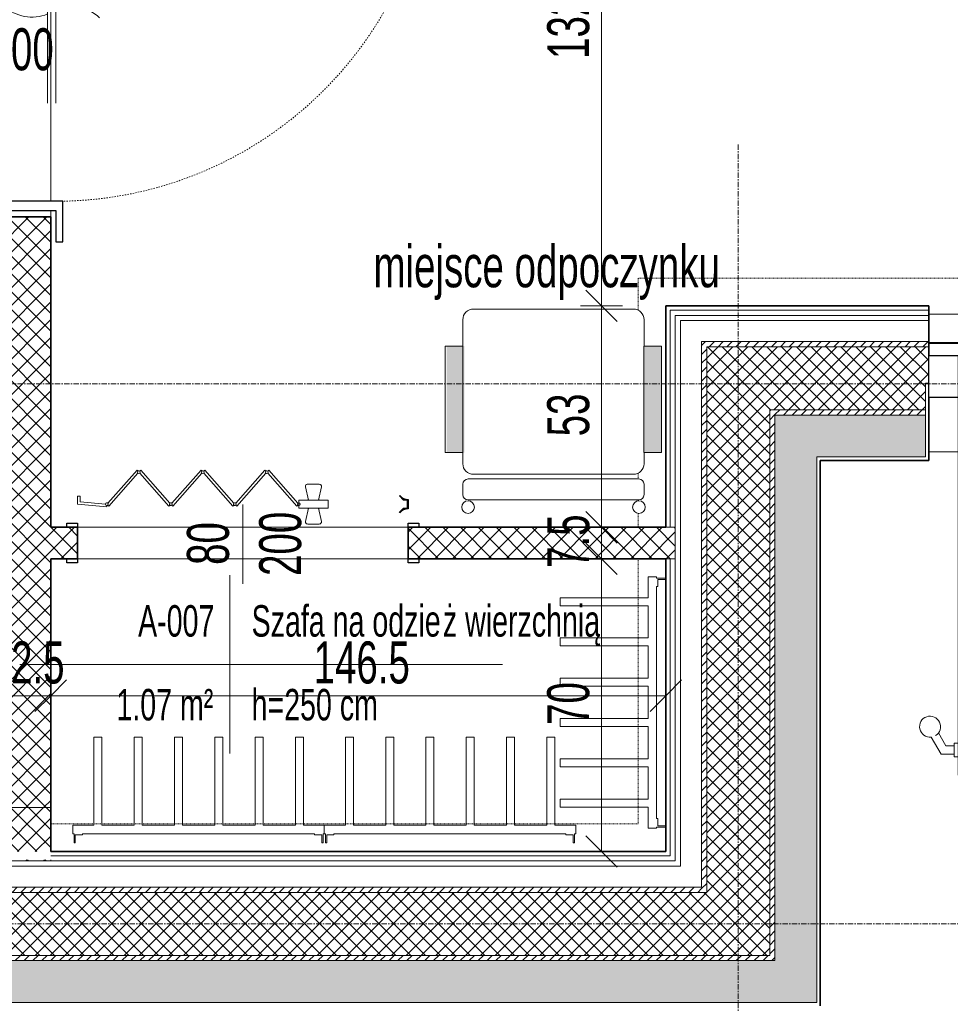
# Model space of a CAD drawing. Header units: centimetres. Extents: x 376 to 6517, y 1901 to 66534.
# Tile 41 of 115: x 2008 to 2230, y 65508 to 65743. Entities that reach past the tile are written whole.
import ezdxf

# ---------------------------------------------------------------- set-up
doc = ezdxf.new("R2010")
doc.units = ezdxf.units.CM
for name, pattern in [('__FK_przerywana', [0.32004, 0.16002, -0.16002]), ('Kreska', [0.635, 0.3175, -0.3175]), ('Linia siatki', [2.2225, 1.27, -0.3175, 0.3175, -0.3175])]:
    doc.linetypes.add(name, pattern=pattern)
for name, color, linetype, lineweight in [('A-ANNO-DIMS', 7, 'Continuous', 5), ('A-ANNO-DIMS-50', 7, 'Continuous', 5), ('A-AREA-IDEN', 7, 'Continuous', 5), ('A-DETL-GENF', 7, 'Continuous', 5), ('A-DETL-MBND', 7, 'Continuous', 5), ('A-DETL-THIN', 7, 'Continuous', 5), ('A-DOOR', 7, 'Continuous', 5), ('A-DOOR-FRAM', 7, 'Continuous', 25), ('A-DOOR-HDLN', 7, 'Kreska', 5), ('A-DOOR-IDEN', 7, 'Continuous', 5), ('A-FLOR', 7, 'Continuous', 5), ('A-GENM', 7, 'Continuous', 5), ('A-WALL', 7, 'Continuous', 35), ('A-WALL-PATT', 7, 'Continuous', 35), ('I-FURN', 7, 'Continuous', 5), ('I-FURN-IDEN', 7, 'Continuous', 5), ('I-WALL', 7, 'Continuous', 5), ('S-GRID', 7, 'Continuous', 5)]:
    doc.layers.add(name, color=color, linetype=linetype, lineweight=lineweight)
doc.styles.add('Arial Narrow_1', font='ARIALN.TTF', dxfattribs={"width": 0.8, "height": 10})
doc.styles.add('Arial_I_1', font='arial.ttf', dxfattribs={"width": 0.65, "height": 7.5})
doc.dimstyles.new('standard_wielkość_otworów', dxfattribs={"dimscale": 30.48, "dimtxt": 10.23431, "dimasz": 0.246063, "dimexe": 0.164042, "dimexo": 0.0625, "dimgap": 0, "dimtad": 1, "dimdec": 1, "dimrnd": 0.5, "dimdsep": 46, "dimtxsty": 'Arial Narrow_1', "dimblk1": 'OBLIQUE', "dimblk2": 'OBLIQUE', "dimsah": 1, "dimcen": 0.09, "dimazin": 0, "dimtfac": 1, "dimtdec": 4, "dimtix": 1, "dimtmove": 0, "dimatfit": 3, "dimfxl": 0.164042, "dimfxlon": 1, "dimtvp": 1, "dimtolj": 1, "dimtzin": 0, "dimarcsym": 2})
pattern_1 = [(0, (-61328.2136, 83.225), (2.381, 1.375), [1.587, -3.175]), (120, (-61328.2136, 83.225), (-2.38128493, 1.374506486), [1.587, -3.175]), (60, (-61328.2136, 83.225), (-0.00028493, 2.749506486), [0, -3.175, 1.587, 0])]
pattern_2 = [(45, (-61328.2136, 83.225), (-1.060660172, 1.060660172), [])]
pattern_3 = [(45, (-61328.2136, 83.225), (-1.76776695, 1.76776695), []), (135, (-61328.2136, 83.225), (-1.76776695, -1.76776695), [])]
pattern_4 = [(45, (-61328.2136, 83.225), (-2.12132034, 2.12132034), []), (135, (-61328.2136, 83.225), (-2.12132034, -2.12132034), [])]

# ---------------------------------------------------------------- blocks, each defined once
blk = doc.blocks.new('Drz Drzwi pełne x1 ___regulowane - Dd - W - łazienkowe - 97_6 x 203_7 _90 x 200_-9243504-__-00_00 Przyziemie PB')
at = {"layer": 'A-DOOR'}
for p, q in [((-45.1, 97.7), (-41.1, 97.7)), ((-45.1, 97.7), (-45.1, 9.1)), ((-41.1, 97.7), (-41.1, 7.5)), ((-45.9, 93.95), (-45.1, 93.95)), ((-45.9, 89.45), (-45.9, 93.95)), ((-40.3, 93.95), (-41.1, 93.95)), ((-40.3, 89.45), (-40.3, 93.95)), ((-45.9, 92.7), (-49, 92.7)), ((-40.3, 92.7), (-37.2, 92.7)), ((-52, 81.56), (-52, 89.7)), ((-50, 81.56), (-50, 89.7)), ((-45.9, 90.7), (-49, 90.7)), ((-45.1, 89.45), (-45.9, 89.45)), ((-41.1, 89.45), (-40.3, 89.45)), ((-40.3, 90.7), (-37.2, 90.7)), ((-36.2, 81.56), (-36.2, 89.7)), ((-34.2, 81.56), (-34.2, 89.7)), ((-46.9, 80.56), (-49, 80.56)), ((-46.9, 78.56), (-46.9, 80.56)), ((-39.3, 78.56), (-39.3, 80.56)), ((-39.3, 80.56), (-37.2, 80.56)), ((-46.9, 78.56), (-49, 78.56)), ((-39.3, 78.56), (-37.2, 78.56)), ((-41.1, 7.5), (-45.1, 7.5)), ((-20.27, 7.5), (21.73, 7.5)), ((-20.27, 5.5), (21.73, 5.5)), ((-0.54, 0.52), (-1.4, -4.91)), ((3.96, -3.67), (-1.4, -4.91))]:
    blk.add_line(p, q, dxfattribs=at)
at = {"layer": 'A-DOOR', "lineweight": 25}
for p, q in [((-45.1, 9.1), (-54.8, 9.1)), ((-54.8, 9.1), (-54.8, 7.5)), ((-54.8, 7.5), (-47.3, 7.5)), ((-47.3, 7.5), (-47.3, -7.5)), ((-45.1, -9.1), (-45.1, 9.1)), ((54.8, 9.1), (45.1, 9.1)), ((45.1, 9.1), (45.1, -9.1)), ((47.3, 7.5), (54.8, 7.5)), ((47.3, -7.5), (47.3, 7.5)), ((54.8, 7.5), (54.8, 9.1)), ((-47.3, -7.5), (-54.8, -7.5)), ((-54.8, -7.5), (-54.8, -9.1)), ((-54.8, -9.1), (-45.1, -9.1)), ((45.1, -9.1), (54.8, -9.1)), ((54.8, -7.5), (47.3, -7.5)), ((54.8, -9.1), (54.8, -7.5))]:
    blk.add_line(p, q, dxfattribs=at)
at = {"layer": 'A-DOOR'}
for centre, radius, start, end in [((-49, 89.7), 3, 90, 180), ((-37.2, 89.7), 3, 360, 90), ((-49, 89.7), 1, 90, 180), ((-37.2, 89.7), 1, 0, 90), ((-49, 81.56), 3, 180, 270), ((-49, 81.56), 1, 180, 270), ((-37.2, 81.56), 3, 270, 0), ((-37.2, 81.56), 1, 270, 0), ((8.57, 11.24), 9.79, 137.0478, 202.456), ((-8.57, 1.76), 9.79, 317.0478, 22.456)]:
    blk.add_arc(centre, radius, start, end, dxfattribs=at)
at = {"layer": 'A-DOOR-HDLN'}
for start, end in [(82.5, 90), (75, 82.5), (0, 75)]:
    blk.add_arc((-45.1, 7.5), 90.2, start, end, dxfattribs=at)
blk = doc.blocks.new('Lekolar_Wille-Boot-list-60-cm - Default-9124182-__-00_00 Przyziemie PB')
at = {"layer": 'A-DETL-GENF'}
for p, q in [((-29.65, 12.6), (-29.35, 12.6)), ((-29.65, 10.4), (-29.65, 12.6)), ((-29.35, 12.6), (-29.35, 10.7)), ((29.37, 12.6), (29.67, 12.6)), ((29.37, 10.7), (29.37, 12.6)), ((29.67, 12.6), (29.67, 10.4)), ((-29.95, 8.4), (-29.95, 10.4)), ((-29.95, 10.4), (-29.65, 10.4)), ((-29.35, 10.7), (-27.63, 10.7)), ((-27.63, 10.7), (-27.63, 10.4)), ((-27.63, 10.4), (27.65, 10.4)), ((27.65, 10.7), (29.37, 10.7)), ((27.65, 10.4), (27.65, 10.7)), ((29.67, 10.4), (29.95, 10.4)), ((29.95, 10.4), (29.95, 8.4)), ((-24.98, 8.4), (-29.95, 8.4)), ((-24.98, -12.6), (-24.98, 8.4)), ((-23.07, 8.4), (-23.07, -12.6)), ((-15.39, 8.4), (-23.07, 8.4)), ((-15.39, -12.6), (-15.39, 8.4)), ((-13.48, 8.4), (-13.48, -12.6)), ((-5.78, 8.4), (-13.48, 8.4)), ((-5.78, -12.6), (-5.78, 8.4)), ((-3.87, 8.4), (-3.87, -12.6)), ((3.82, 8.4), (-3.87, 8.4)), ((3.82, -12.6), (3.82, 8.4)), ((5.73, 8.4), (5.73, -12.6)), ((13.42, 8.4), (5.73, 8.4)), ((13.42, -12.6), (13.42, 8.4)), ((15.32, 8.4), (15.32, -12.6)), ((23.03, 8.4), (15.32, 8.4)), ((23.03, -12.6), (23.03, 8.4)), ((24.93, 8.4), (24.93, -12.6)), ((29.95, 8.4), (24.93, 8.4)), ((-23.07, -12.6), (-24.98, -12.6)), ((-13.48, -12.6), (-15.39, -12.6)), ((-3.87, -12.6), (-5.78, -12.6)), ((5.73, -12.6), (3.82, -12.6)), ((15.32, -12.6), (13.42, -12.6)), ((24.93, -12.6), (23.03, -12.6))]:
    blk.add_line(p, q, dxfattribs=at)
blk = doc.blocks.new('Lekolar_Wille-Boot-list-60-cm - Default-V7-__-00_00 Przyziemie PB')
at = {"layer": 'A-DETL-GENF'}
for p, q in [((-29.65, 10.4), (-29.65, 12.6)), ((-29.35, 12.6), (-29.35, 10.7)), ((29.37, 10.7), (29.37, 12.6)), ((29.67, 12.6), (29.67, 10.4)), ((-29.95, 8.4), (-29.95, 10.4)), ((-29.95, 10.4), (-29.65, 10.4)), ((-29.35, 10.7), (-27.63, 10.7)), ((-27.63, 10.7), (-27.63, 10.4)), ((-27.63, 10.4), (27.65, 10.4)), ((27.65, 10.7), (29.37, 10.7)), ((27.65, 10.4), (27.65, 10.7)), ((29.67, 10.4), (29.95, 10.4)), ((29.95, 10.4), (29.95, 8.4)), ((-24.98, 8.4), (-29.95, 8.4)), ((-24.98, -12.6), (-24.98, 8.4)), ((-23.07, 8.4), (-23.07, -12.6)), ((-15.39, 8.4), (-23.07, 8.4)), ((-15.39, -12.6), (-15.39, 8.4)), ((-13.48, 8.4), (-13.48, -12.6)), ((-5.78, 8.4), (-13.48, 8.4)), ((-5.78, -12.6), (-5.78, 8.4)), ((-3.87, 8.4), (-3.87, -12.6)), ((3.82, 8.4), (-3.87, 8.4)), ((3.82, -12.6), (3.82, 8.4)), ((5.73, 8.4), (5.73, -12.6)), ((13.42, 8.4), (5.73, 8.4)), ((13.42, -12.6), (13.42, 8.4)), ((15.32, 8.4), (15.32, -12.6)), ((23.03, 8.4), (15.32, 8.4)), ((23.03, -12.6), (23.03, 8.4)), ((24.93, 8.4), (24.93, -12.6)), ((29.95, 8.4), (24.93, 8.4)), ((-23.07, -12.6), (-24.98, -12.6)), ((-13.48, -12.6), (-15.39, -12.6)), ((-3.87, -12.6), (-5.78, -12.6)), ((5.73, -12.6), (3.82, -12.6)), ((15.32, -12.6), (13.42, -12.6)), ((24.93, -12.6), (23.03, -12.6))]:
    blk.add_line(p, q, dxfattribs=at)
blk = doc.blocks.new('Drz Drzwi przeszklone x2 ___FK_04_0 ze szprosami - Dz_1 - Z - zwykłe - 151 x 240 _180 x 229_5_ EI 31-V8-__-00_00 Przyziemie PB')
at = {"layer": 'A-DOOR'}
for p, q in [((-83, -3.4), (-90, -3.4)), ((-90, -93.4), (-90, -3.4)), ((-83, -93.4), (-83, -3.4)), ((83, -3.4), (90, -3.4)), ((83, -93.4), (83, -3.4)), ((90, -93.4), (90, -3.4)), ((-94.07, -88.4), (-96.42, -84.33)), ((-92.92, -86.4), (-94.69, -83.33)), ((-80.08, -86.4), (-78.31, -83.33)), ((-78.93, -88.4), (-76.58, -84.33)), ((78.93, -88.4), (76.58, -84.33)), ((80.08, -86.4), (78.31, -83.33)), ((92.92, -86.4), (94.69, -83.33)), ((94.07, -88.4), (96.42, -84.33)), ((-92.92, -86.4), (-91, -86.4)), ((-91, -85.75), (-91, -89.05)), ((-90, -85.75), (-91, -85.75)), ((-83, -85.75), (-82, -85.75)), ((-82, -85.75), (-82, -89.05)), ((-80.08, -86.4), (-82, -86.4)), ((80.08, -86.4), (82, -86.4)), ((82, -85.75), (82, -89.05)), ((83, -85.75), (82, -85.75)), ((90, -85.75), (91, -85.75)), ((91, -85.75), (91, -89.05)), ((92.92, -86.4), (91, -86.4)), ((-94.07, -88.4), (-91, -88.4)), ((-91, -89.05), (-90, -89.05)), ((-82, -89.05), (-83, -89.05)), ((-78.93, -88.4), (-82, -88.4)), ((78.93, -88.4), (82, -88.4)), ((82, -89.05), (83, -89.05)), ((91, -89.05), (90, -89.05)), ((94.07, -88.4), (91, -88.4)), ((-90, -93.4), (-83, -93.4)), ((90, -93.4), (83, -93.4))]:
    blk.add_line(p, q, dxfattribs=at)
for centre, start, end in [((-96.7, -81.85), 301.4052, 276.4218), ((-76.3, -81.85), 263.5782, 238.5948), ((76.3, -81.85), 301.4052, 276.4218), ((96.7, -81.85), 263.5782, 238.5948)]:
    blk.add_arc(centre, 2.5, start, end, dxfattribs=at)
at = {"layer": 'A-DOOR-FRAM'}
for p, q in [((-97, -3.4), (-97, 6.6)), ((-97, 6.6), (-90, 6.6)), ((-90, 6.6), (-90, -3.4)), ((90, -3.4), (90, 6.6)), ((90, 6.6), (97, 6.6)), ((97, 6.6), (97, -3.4)), ((-90, -3.4), (-97, -3.4)), ((97, -3.4), (90, -3.4))]:
    blk.add_line(p, q, dxfattribs=at)
at = {"layer": 'A-DOOR-HDLN'}
for centre, start, end in [((-90, -3.4), 270, 0), ((90, -3.4), 180, 270)]:
    blk.add_arc(centre, 90, start, end, dxfattribs=at)
blk = doc.blocks.new('M_Krzesło Breuera - M_Krzesło Breuera-7854098-__-00_00 Przyziemie PB')
at = {"layer": 'I-FURN'}
for p, q in [((19.05, 24.13), (-19.05, 24.13)), ((-21.59, 21.59), (-21.59, 15.33)), ((21.59, 15.33), (21.59, 21.59)), ((-21.59, -10.06), (-21.59, -12.7)), ((21.59, -12.7), (21.59, -10.06)), ((20.32, -16.35), (-20.32, -16.35)), ((-19.05, -15.24), (19.05, -15.24)), ((-21.59, -17.62), (-21.59, -20.08)), ((21.59, -20.08), (21.59, -17.62)), ((-20.32, -21.35), (20.32, -21.35))]:
    blk.add_line(p, q, dxfattribs=at)
for centre, radius, start, end in [((-19.05, 21.59), 2.54, 90, 180), ((19.05, 21.59), 2.54, 0, 90), ((-19.05, -12.7), 2.54, 180, 270), ((19.05, -12.7), 2.54, 270, 360), ((-20.32, -17.62), 1.27, 90, 180), ((20.32, -17.62), 1.27, 360, 90), ((-20.32, -20.08), 1.27, 180, 270), ((20.32, -20.08), 1.27, 270, 360), ((-20.35, -23.06), 1.51, 360, 180), ((-20.35, -23.06), 1.51, 180, 360), ((20.37, -23.06), 1.51, 360, 180), ((20.37, -23.06), 1.51, 180, 360)]:
    blk.add_arc(centre, radius, start, end, dxfattribs=at)
blk = doc.blocks.new('Door-Accordion-Woodfold-Series_240 - Height 8_ 0_ - Single-9271002-__-00_00 Przyziemie PB')
at = {"layer": 'A-DOOR'}
for p, q in [((-35.36, 17.35), (-42.33, 9.51)), ((-42.1, 8.82), (-35.14, 16.66)), ((-35.14, 17.13), (-35.36, 17.35)), ((-34.72, 16.65), (-27.76, 8.79)), ((-34.48, 17.34), (-34.7, 17.11)), ((-27.53, 9.49), (-34.48, 17.34)), ((-20.12, 17.35), (-27.09, 9.51)), ((-26.86, 8.82), (-19.9, 16.66)), ((-19.9, 17.13), (-20.12, 17.35)), ((-19.48, 16.65), (-12.52, 8.79)), ((-19.24, 17.34), (-19.46, 17.11)), ((-12.29, 9.49), (-19.24, 17.34)), ((-4.88, 17.35), (-11.85, 9.51)), ((-11.62, 8.82), (-4.66, 16.66)), ((-4.66, 17.13), (-4.88, 17.35)), ((-4.24, 16.65), (2.72, 8.79)), ((-4, 17.34), (-4.22, 17.11)), ((2.95, 9.49), (-4, 17.34)), ((4.78, 13.37), (5.48, 10.22)), ((8.03, 14.03), (5.31, 14.03)), ((7.85, 10.22), (8.56, 13.37)), ((-49.53, 11.15), (-49.53, 9.28)), ((-48.89, 11.15), (-49.53, 11.15)), ((-48.89, 9.85), (-48.89, 11.15)), ((-42.86, 9.27), (-48.89, 9.85)), ((5.4, 10.6), (5.4, 10.22)), ((7.94, 10.22), (7.94, 10.6)), ((-49.53, 9.28), (-42.55, 8.61)), ((-42.55, 8.61), (-42.55, 8.95)), ((-42.32, 9.04), (-42.1, 8.82)), ((-27.76, 8.79), (-27.52, 9.03)), ((-27.08, 9.04), (-26.86, 8.82)), ((-12.52, 8.79), (-12.28, 9.03)), ((-11.84, 9.04), (-11.62, 8.82)), ((2.72, 8.79), (2.96, 9.03)), ((5.48, 8.31), (4.78, 5.17)), ((5.4, 8.31), (5.4, 7.94)), ((8.56, 5.17), (7.85, 8.31)), ((7.94, 7.94), (7.94, 8.31)), ((5.31, 4.5), (8.03, 4.5))]:
    blk.add_line(p, q, dxfattribs=at)
at = {"layer": 'A-DOOR', "lineweight": 25}
for p, q in [((-52.07, 3.75), (-52.07, 4.7)), ((-52.07, 4.7), (-49.53, 4.7)), ((-49.53, 4.7), (-49.53, 3.75)), ((29.21, 3.75), (29.21, 4.7)), ((29.21, 4.7), (31.75, 4.7)), ((31.75, 4.7), (31.75, 3.75)), ((-49.53, 3.75), (-52.07, 3.75)), ((31.75, 3.75), (29.21, 3.75))]:
    blk.add_line(p, q, dxfattribs=at)
at = {"layer": 'A-DOOR'}
for centre, radius, start, end in [((-34.93, 16.89), 0.318, 0, 180), ((-34.93, 16.89), 0.318, 145.085, 226.2797), ((-34.93, 16.89), 0.318, 172.1499, 185.6823), ((-34.93, 16.89), 0.318, 180, 360), ((-34.93, 16.89), 0.317, 226.1565, 300), ((-34.93, 16.89), 0.317, 45, 120), ((-34.93, 16.89), 0.317, 324.6986, 31.6164), ((-34.93, 16.89), 0.318, 351.4657, 4.8493), ((-19.69, 16.89), 0.318, 0, 180), ((-19.69, 16.89), 0.318, 145.085, 226.2797), ((-19.69, 16.89), 0.317, 172.1499, 185.6823), ((-19.69, 16.89), 0.317, 180, 360), ((-19.69, 16.89), 0.318, 226.1565, 300), ((-19.69, 16.89), 0.317, 45, 120), ((-19.69, 16.89), 0.317, 324.6986, 31.6164), ((-19.69, 16.89), 0.317, 351.4657, 4.8493), ((-4.45, 16.89), 0.318, 0, 180), ((-4.45, 16.89), 0.318, 145.085, 226.2797), ((-4.45, 16.89), 0.318, 172.1499, 185.6823), ((-4.45, 16.89), 0.318, 180, 360), ((-4.45, 16.89), 0.317, 226.1565, 300), ((-4.45, 16.89), 0.317, 45, 120), ((-4.45, 16.89), 0.318, 324.6986, 31.6164), ((-4.45, 16.89), 0.318, 351.4657, 4.8493), ((5.31, 13.49), 0.543, 90, 192.6596), ((5.31, 13.49), 0.543, 163.3283, 192.6596), ((5.31, 13.49), 0.543, 90, 119.3313), ((8.03, 13.49), 0.543, 347.3404, 90), ((8.03, 13.49), 0.543, 2.0061, 60.6687), ((-42.55, 9.27), 0.318, 0, 180), ((-42.55, 9.27), 0.317, 60, 165), ((-42.54, 9.27), 0.318, 315, 35.0284), ((-27.31, 9.27), 0.318, 0, 180), ((-27.31, 9.27), 0.317, 0, 180), ((-27.31, 9.27), 0.318, 120, 134.9993), ((-27.31, 9.27), 0.318, 120, 134.9993), ((-27.31, 9.27), 0.317, 60, 105), ((-27.31, 9.27), 0.317, 60, 105), ((-27.3, 9.27), 0.317, 328.3381, 35.0284), ((-12.07, 9.27), 0.317, 0, 180), ((-12.07, 9.27), 0.318, 0, 180), ((-12.07, 9.27), 0.317, 120, 134.9993), ((-12.07, 9.27), 0.317, 120, 134.9993), ((-12.07, 9.27), 0.317, 60, 105), ((-12.07, 9.27), 0.317, 60, 105), ((-12.06, 9.27), 0.317, 328.3381, 35.0284), ((3.17, 9.27), 0.318, 0, 180), ((3.17, 9.27), 0.317, 120, 134.9993), ((3.17, 9.27), 0.318, 90, 105), ((-42.55, 9.27), 0.318, 180, 360), ((-42.55, 9.27), 0.318, 180.0476, 270), ((-42.55, 9.27), 0.317, 210.0347, 225), ((-42.55, 9.27), 0.318, 210.0317, 225.0238), ((-42.55, 9.27), 0.317, 285, 315), ((-42.54, 9.27), 0.318, 355.0142, 8.3523), ((-27.31, 9.27), 0.318, 175.0175, 215.0358), ((-27.31, 9.27), 0.318, 175.0175, 188.357), ((-27.31, 9.27), 0.318, 180, 360), ((-27.31, 9.27), 0.318, 180, 360), ((-27.31, 9.27), 0.318, 240, 270), ((-27.31, 9.27), 0.318, 240, 270), ((-27.31, 9.27), 0.318, 285, 315), ((-27.31, 9.27), 0.318, 285, 315), ((-27.3, 9.27), 0.318, 355.0142, 8.3523), ((-12.07, 9.27), 0.318, 175.0175, 215.0358), ((-12.07, 9.27), 0.317, 175.0175, 188.357), ((-12.07, 9.27), 0.318, 180, 360), ((-12.07, 9.27), 0.318, 180, 360), ((-12.07, 9.27), 0.318, 240, 270), ((-12.07, 9.27), 0.318, 240, 270), ((-12.07, 9.27), 0.317, 285, 315), ((-12.07, 9.27), 0.318, 285, 315), ((-12.06, 9.27), 0.317, 355.0142, 8.3523), ((3.17, 9.27), 0.318, 161.6781, 215.0358), ((3.17, 9.27), 0.318, 161.6781, 188.357), ((3.17, 9.27), 0.318, 165, 180), ((3.17, 9.27), 0.317, 180, 360), ((3.17, 9.27), 0.318, 240, 270), ((5.31, 5.05), 0.543, 167.3404, 270), ((5.31, 5.05), 0.543, 196.6717, 255.3343), ((8.03, 5.05), 0.543, 270, 12.6596), ((8.03, 5.05), 0.543, 284.6657, 12.6596)]:
    blk.add_arc(centre, radius, start, end, dxfattribs=at)
at = {"layer": 'A-DOOR-FRAM'}
for p, q in [((27.15, 11.22), (27.26, 11.33)), ((28.15, 10.22), (27.15, 11.22)), ((29.05, 10.22), (28.15, 10.22)), ((29.05, 8.31), (29.05, 10.22)), ((29.21, 10.38), (29.21, 8.16)), ((27.15, 7.32), (28.15, 8.31)), ((27.26, 7.2), (27.15, 7.32)), ((28.15, 8.31), (29.05, 8.31)), ((-52.07, -4.7), (-52.07, -3.75)), ((-52.07, -3.75), (-49.53, -3.75)), ((-49.53, -3.75), (-49.53, -4.7)), ((29.21, -4.7), (29.21, -3.75)), ((29.21, -3.75), (31.75, -3.75)), ((31.75, -3.75), (31.75, -4.7)), ((-49.53, -4.7), (-52.07, -4.7)), ((31.75, -4.7), (29.21, -4.7))]:
    blk.add_line(p, q, dxfattribs=at)
for centre, start, end in [((29.21, 12.85), 217.9672, 270), ((29.21, 5.68), 90, 142.0328)]:
    blk.add_arc(centre, 2.48, start, end, dxfattribs=at)
at = {"layer": 'A-GENM'}
for p, q in [((3.17, 10.22), (10.16, 10.22)), ((3.17, 8.31), (3.17, 10.22)), ((10.16, 10.22), (10.16, 8.31)), ((10.16, 8.31), (3.17, 8.31))]:
    blk.add_line(p, q, dxfattribs=at)
blk = doc.blocks.new('DIMBLOCK27-__-00_00 Przyziemie PB')
at = {"layer": 'A-ANNO-DIMS-50', "color": 250, "true_color": 0x303030}
for p, q in [((2003.3, 65581.99), (2003.3, 65586.99)), ((2003.3, 65581.99), (2007.05, 65585.74)), ((2015.8, 65581.99), (2015.8, 65586.99)), ((2015.8, 65581.99), (2019.55, 65585.74)), ((2003.3, 65581.99), (1999.55, 65578.24)), ((2003.3, 65581.99), (2015.8, 65581.99)), ((2003.3, 65581.99), (2003.3, 65576.99)), ((2015.8, 65581.99), (2012.05, 65578.24)), ((2015.8, 65581.99), (2015.8, 65576.99))]:
    blk.add_line(p, q, dxfattribs=at)
at = {"layer": 'A-ANNO-DIMS-50', "color": 0, "insert": (2001.26, 65594.91), "char_height": 10, "width": 19.8838, "attachment_point": 1, "line_spacing_factor": 0.974696, "style": 'Arial Narrow_1'}
blk.add_mtext('12.5', dxfattribs=at)
blk = doc.blocks.new('_Oblique')
at = {"color": 0, "linetype": 'ByBlock', "lineweight": -2}
blk.add_line((-0.5, -0.5), (0.5, 0.5), dxfattribs=at)
blk = doc.blocks.new('DIMBLOCK28-__-00_00 Przyziemie PB')
at = {"layer": 'A-ANNO-DIMS-50', "color": 250, "true_color": 0x303030}
for p, q in [((2015.8, 65581.99), (2015.8, 65586.99)), ((2015.8, 65581.99), (2019.55, 65585.74)), ((2162.35, 65581.99), (2162.35, 65586.99)), ((2162.35, 65581.99), (2166.1, 65585.74)), ((2015.8, 65581.99), (2012.05, 65578.24)), ((2015.8, 65581.99), (2162.35, 65581.99)), ((2015.8, 65581.99), (2015.8, 65576.99)), ((2162.35, 65581.99), (2158.6, 65578.24)), ((2162.35, 65581.99), (2162.35, 65576.99))]:
    blk.add_line(p, q, dxfattribs=at)
at = {"layer": 'A-ANNO-DIMS-50', "color": 0, "insert": (2078.43, 65594.91), "char_height": 10, "width": 25.537, "attachment_point": 1, "line_spacing_factor": 0.974696, "style": 'Arial Narrow_1'}
blk.add_mtext('146.5', dxfattribs=at)
blk = doc.blocks.new('METKA_POMIESZCZENIA PB NL Lubin - Rozbudowana - z ramką-8603349-__-00_00 Przyziemie PB')
at = {"layer": 'A-AREA-IDEN'}
for p, q in [((0, 0.425), (0, 0)), ((-1, 0), (1.3, 0)), ((0, 0), (0, -0.425))]:
    blk.add_line(p, q, dxfattribs=at)
blk = doc.blocks.new('DIMBLOCK46-__-00_00 Przyziemie PB')
at = {"layer": 'A-ANNO-DIMS-50', "color": 250, "true_color": 0x303030}
for p, q in [((2147.01, 65806.69), (2143.26, 65810.44)), ((2147.01, 65806.69), (2142.01, 65806.69)), ((2147.01, 65806.69), (2147.01, 65674.86)), ((2147.01, 65806.69), (2150.76, 65802.94)), ((2147.01, 65806.69), (2152.01, 65806.69)), ((2147.01, 65674.86), (2143.26, 65678.61)), ((2147.01, 65674.86), (2142.01, 65674.86)), ((2147.01, 65674.86), (2150.76, 65671.11)), ((2147.01, 65674.86), (2152.01, 65674.86))]:
    blk.add_line(p, q, dxfattribs=at)
at = {"layer": 'A-ANNO-DIMS-50', "color": 0, "insert": (2134.08, 65733.71), "char_height": 10, "width": 16.9597, "attachment_point": 1, "rotation": 90, "line_spacing_factor": 0.974696, "style": 'Arial Narrow_1'}
blk.add_mtext('132', dxfattribs=at)
blk = doc.blocks.new('DIMBLOCK47-__-00_00 Przyziemie PB')
at = {"layer": 'A-ANNO-DIMS-50', "color": 250, "true_color": 0x303030}
for p, q in [((2147.01, 65674.86), (2143.26, 65678.61)), ((2147.01, 65674.86), (2142.01, 65674.86)), ((2147.01, 65674.86), (2147.01, 65622.11)), ((2147.01, 65674.86), (2150.76, 65671.11)), ((2147.01, 65674.86), (2152.01, 65674.86)), ((2147.01, 65622.11), (2143.26, 65625.86)), ((2147.01, 65622.11), (2142.01, 65622.11)), ((2147.01, 65622.11), (2150.76, 65618.36)), ((2147.01, 65622.11), (2152.01, 65622.11))]:
    blk.add_line(p, q, dxfattribs=at)
at = {"layer": 'A-ANNO-DIMS-50', "color": 0, "insert": (2134.08, 65643.78), "char_height": 10, "width": 11.3065, "attachment_point": 1, "rotation": 90, "line_spacing_factor": 0.974696, "style": 'Arial Narrow_1'}
blk.add_mtext('53', dxfattribs=at)
blk = doc.blocks.new('DIMBLOCK48-__-00_00 Przyziemie PB')
at = {"layer": 'A-ANNO-DIMS-50', "color": 250, "true_color": 0x303030}
for p, q in [((2147.01, 65622.11), (2143.26, 65625.86)), ((2147.01, 65622.11), (2142.01, 65622.11)), ((2147.01, 65622.11), (2147.01, 65614.61)), ((2147.01, 65622.11), (2150.76, 65618.36)), ((2147.01, 65622.11), (2152.01, 65622.11)), ((2147.01, 65614.61), (2143.26, 65618.36)), ((2147.01, 65614.61), (2142.01, 65614.61)), ((2147.01, 65614.61), (2150.76, 65610.86)), ((2147.01, 65614.61), (2152.01, 65614.61))]:
    blk.add_line(p, q, dxfattribs=at)
at = {"layer": 'A-ANNO-DIMS-50', "color": 0, "insert": (2134.08, 65612.43), "char_height": 10, "width": 14.2306, "attachment_point": 1, "rotation": 90, "line_spacing_factor": 0.974696, "style": 'Arial Narrow_1'}
blk.add_mtext('7.5', dxfattribs=at)
blk = doc.blocks.new('DIMBLOCK49-__-00_00 Przyziemie PB')
at = {"layer": 'A-ANNO-DIMS-50', "color": 250, "true_color": 0x303030}
for p, q in [((2147.01, 65614.61), (2143.26, 65618.36)), ((2147.01, 65614.61), (2142.01, 65614.61)), ((2147.01, 65614.61), (2147.01, 65544.86)), ((2147.01, 65614.61), (2150.76, 65610.86)), ((2147.01, 65614.61), (2152.01, 65614.61)), ((2147.01, 65544.86), (2143.26, 65548.61)), ((2147.01, 65544.86), (2142.01, 65544.86)), ((2147.01, 65544.86), (2150.76, 65541.11)), ((2147.01, 65544.86), (2152.01, 65544.86))]:
    blk.add_line(p, q, dxfattribs=at)
at = {"layer": 'A-ANNO-DIMS-50', "color": 0, "insert": (2134.08, 65575.03), "char_height": 10, "width": 11.3065, "attachment_point": 1, "rotation": 90, "line_spacing_factor": 0.974696, "style": 'Arial Narrow_1'}
blk.add_mtext('70', dxfattribs=at)
blk = doc.blocks.new('ODr Oznaczenie drzwi ___FK_4_0 - pb-5810492-__-00_00 Przyziemie PB')
at = {"layer": 'A-DOOR-IDEN'}
blk.add_line((0, -0.1939), (0, 0.1834), dxfattribs=at)

msp = doc.modelspace()

# ---------------------------------------------------------------- hatches: boundary and pattern name
at = {"layer": 'A-DETL-GENF', "true_color": 0xffffff}
h = msp.add_hatch(color=7, dxfattribs=at)
h.paths.add_polyline_path([(2110.14, 65639.91), (2114.34, 65639.91), (2114.34, 65665.3), (2110.14, 65665.3), (2110.14, 65642.68)])
h.paths.add_polyline_path([(2161.35, 65639.91), (2161.35, 65665.3), (2157.14, 65665.3), (2157.16, 65639.91), (2159.79, 65639.91)])
at = {"layer": 'A-WALL-PATT', "lineweight": 5, "true_color": 0x008000}
h = msp.add_hatch(dxfattribs=at)
h.set_pattern_fill('FP_11', color=96, style=0, pattern_type=2)
h.set_pattern_definition(pattern_4)
h.paths.add_polyline_path([(2004.51, 65542.61), (2015.8, 65542.61), (2015.8, 65542.86), (2003.3, 65542.86), (2003.3, 65542.61)])
h.paths.add_polyline_path([(2006.58, 65555.36), (2015.8, 65555.36), (2015.8, 65696.09), (2003.3, 65696.09), (2003.3, 65555.36)])
h.paths.add_polyline_path([(2003.3, 65793.69), (2015.8, 65793.69), (2015.8, 65806.69), (2003.3, 65806.69), (2003.3, 65805.62)])
at = {"layer": 'A-WALL-PATT', "lineweight": 5, "true_color": 0x808080}
h = msp.add_hatch(dxfattribs=at)
h.set_pattern_fill('FP_8', color=8, style=0, pattern_type=2)
h.set_pattern_definition(pattern_2)
h.paths.add_polyline_path([(2172.1, 65535.11), (2172.1, 65666.36), (2170.85, 65666.36), (2170.85, 65535.11)])
h = msp.add_hatch(dxfattribs=at)
h.set_pattern_fill('FP_8', color=8, style=0, pattern_type=2)
h.set_pattern_definition(pattern_2)
h.paths.add_polyline_path([(2437.6, 65665.11), (2471.9, 65665.11), (2471.9, 65666.36), (2419, 65666.36), (2419, 65665.11), (2434.03, 65665.11)])
h.paths.add_polyline_path([(2188.35, 65665.11), (2225, 65665.11), (2225, 65666.36), (2172.1, 65666.36), (2172.1, 65665.11), (2187.1, 65665.11)])
at = {"layer": 'A-WALL-PATT', "lineweight": 5, "true_color": 0x787878}
h = msp.add_hatch(dxfattribs=at)
h.set_pattern_fill('FP_9', color=8, style=0, pattern_type=2)
h.set_pattern_definition(pattern_3)
h.paths.add_polyline_path([(2185.31, 65520.11), (2187.1, 65520.11), (2187.1, 65665.11), (2172.1, 65665.11), (2172.1, 65520.11), (2172.81, 65520.11)])
h = msp.add_hatch(dxfattribs=at)
h.set_pattern_fill('FP_9', color=8, style=0, pattern_type=2)
h.set_pattern_definition(pattern_3)
h.paths.add_polyline_path([(2187.1, 65650.11), (2224.2, 65650.11), (2224.2, 65656.46), (2225, 65656.46), (2225, 65665.11), (2187.1, 65665.11), (2187.1, 65663.78)])
h.paths.add_polyline_path([(2426.46, 65650.11), (2456.9, 65650.11), (2456.9, 65665.11), (2419, 65665.11), (2419, 65656.46), (2419.8, 65656.46), (2419.8, 65650.11), (2420.38, 65650.11)])
at = {"layer": 'A-WALL-PATT', "lineweight": 5, "true_color": 0x808080}
h = msp.add_hatch(dxfattribs=at)
h.set_pattern_fill('FP_8', color=8, style=0, pattern_type=2)
h.set_pattern_definition(pattern_2)
h.paths.add_polyline_path([(2188.35, 65518.86), (2188.35, 65650.11), (2187.1, 65650.11), (2187.1, 65518.86)])
h = msp.add_hatch(dxfattribs=at)
h.set_pattern_fill('FP_8', color=8, style=0, pattern_type=2)
h.set_pattern_definition(pattern_2)
h.paths.add_polyline_path([(2224.2, 65648.86), (2224.2, 65650.11), (2188.35, 65650.11), (2188.35, 65648.86), (2220.31, 65648.86)])
h.paths.add_polyline_path([(2441.65, 65648.86), (2455.65, 65648.86), (2455.63, 65650.11), (2419.8, 65650.11), (2419.8, 65648.86), (2438.29, 65648.86)])
h = msp.add_hatch(dxfattribs=at)
h.set_pattern_fill('FP_7', color=8, style=0, pattern_type=2)
h.set_pattern_definition(pattern_1)
h.paths.add_polyline_path([(2197.15, 65508.86), (2198.35, 65508.86), (2198.35, 65648.86), (2188.35, 65648.86), (2188.35, 65508.86)])
h = msp.add_hatch(dxfattribs=at)
h.set_pattern_fill('FP_7', color=8, style=0, pattern_type=2)
h.set_pattern_definition(pattern_1)
h.paths.add_polyline_path([(2419.8, 65638.86), (2445.65, 65638.86), (2445.65, 65648.86), (2419.8, 65648.86), (2419.8, 65640.06)])
h.paths.add_polyline_path([(2209.5, 65638.86), (2224.2, 65638.86), (2224.2, 65648.86), (2198.35, 65648.86), (2198.35, 65638.86), (2199.15, 65638.86)])
at = {"layer": 'A-WALL-PATT', "lineweight": 5, "true_color": 0x008000}
h = msp.add_hatch(dxfattribs=at)
h.set_pattern_fill('FP_11', color=96, style=0, pattern_type=2)
h.set_pattern_definition(pattern_4)
h.paths.add_polyline_path([(2164.6, 65614.61), (2164.6, 65622.11), (2100.94, 65622.11), (2100.94, 65614.61), (2164.41, 65614.61)])
h.paths.add_polyline_path([(2022.2, 65614.61), (2022.2, 65622.11), (2015.8, 65622.11), (2015.8, 65614.61)])
h = msp.add_hatch(dxfattribs=at)
h.set_pattern_fill('FP_11', color=96, style=0, pattern_type=2)
h.set_pattern_definition(pattern_4)
h.paths.add_polyline_path([(1851.05, 65542.86), (2003.3, 65542.86), (2003.3, 65544.86), (2015.8, 65544.86), (2015.8, 65555.36), (1849.8, 65555.36), (1849.8, 65542.86), (1850.8, 65542.86)])
at = {"layer": 'A-WALL-PATT', "lineweight": 5, "true_color": 0x808080}
h = msp.add_hatch(dxfattribs=at)
h.set_pattern_fill('FP_8', color=8, style=0, pattern_type=2)
h.set_pattern_definition(pattern_2)
h.paths.add_polyline_path([(1852.3, 65535.11), (2170.85, 65535.11), (2170.85, 65536.36), (1843.55, 65536.36), (1843.55, 65535.11), (1851.05, 65535.11)])
at = {"layer": 'A-WALL-PATT', "lineweight": 5, "true_color": 0x787878}
h = msp.add_hatch(dxfattribs=at)
h.set_pattern_fill('FP_9', color=8, style=0, pattern_type=2)
h.set_pattern_definition(pattern_3)
h.paths.add_polyline_path([(2125.31, 65520.11), (2172.1, 65520.11), (2172.1, 65535.11), (1828.55, 65535.11), (1828.55, 65520.11), (2113.61, 65520.11)])
at = {"layer": 'A-WALL-PATT', "lineweight": 5, "true_color": 0x808080}
h = msp.add_hatch(dxfattribs=at)
h.set_pattern_fill('FP_8', color=8, style=0, pattern_type=2)
h.set_pattern_definition(pattern_2)
h.paths.add_polyline_path([(1935.33, 65518.86), (2187.1, 65518.86), (2187.1, 65520.11), (1827.3, 65520.11), (1827.3, 65518.86), (1887.84, 65518.86)])
h = msp.add_hatch(dxfattribs=at)
h.set_pattern_fill('FP_7', color=8, style=0, pattern_type=2)
h.set_pattern_definition(pattern_1)
h.paths.add_polyline_path([(2018.45, 65508.86), (2188.35, 65508.86), (2188.35, 65518.86), (1817.3, 65518.86), (1817.3, 65508.86), (2006.58, 65508.86)])

# ---------------------------------------------------------------- linework, layer by layer
at = {"layer": 'A-DETL-MBND', "linetype": '__FK_przerywana'}
for p, q in [((2155.75, 65681.46), (2155.75, 65673.82)), ((2488.25, 65681.46), (2155.75, 65681.46)), ((2155.75, 65635.02), (2155.75, 65633.63)), ((2155.75, 65628.63), (2155.75, 65628.4)), ((2155.75, 65625.43), (2155.75, 65622.11)), ((2155.75, 65614.61), (2155.75, 65551.46)), ((2155.75, 65551.46), (2015.8, 65551.46))]:
    msp.add_line(p, q, dxfattribs=at)
at = {"layer": 'A-DETL-THIN'}
for p, q in [((2109.77, 65665.3), (2113.98, 65665.3)), ((2109.77, 65639.91), (2109.77, 65665.3)), ((2113.98, 65665.3), (2113.98, 65639.91)), ((2157.14, 65665.3), (2161.35, 65665.3)), ((2157.14, 65639.91), (2157.14, 65665.3)), ((2161.35, 65665.3), (2161.35, 65639.91)), ((2113.98, 65639.91), (2109.77, 65639.91)), ((2161.35, 65639.91), (2157.14, 65639.91))]:
    msp.add_line(p, q, dxfattribs=at)
at = {"layer": 'A-FLOR'}
for p, q in [((2419, 65666.13), (2225, 65666.13)), ((2225, 65665.91), (2419, 65665.91))]:
    msp.add_line(p, q, dxfattribs=at)
at = {"layer": 'A-WALL', "lineweight": 5}
for p, q in [((2015.8, 65789.99), (2015.8, 65699.79)), ((2015.8, 65697.59), (2015.8, 65696.09)), ((2163.35, 65622.11), (2163.35, 65673.86)), ((2163.35, 65673.86), (2225, 65673.86)), ((2164.6, 65542.61), (2164.6, 65672.61)), ((2164.6, 65672.61), (2225, 65672.61)), ((2225, 65672.86), (2419, 65672.86)), ((2165.85, 65541.36), (2165.85, 65671.36)), ((2165.85, 65671.36), (2225, 65671.36)), ((2170.85, 65536.36), (2170.85, 65666.36)), ((2170.85, 65666.36), (2225, 65666.36)), ((2172.1, 65535.11), (2172.1, 65665.11)), ((2172.1, 65665.11), (2225, 65665.11)), ((2225, 65656.46), (2224.2, 65656.46)), ((2224.2, 65638.86), (2224.2, 65656.46)), ((2187.1, 65520.11), (2187.1, 65650.11)), ((2187.1, 65650.11), (2224.2, 65650.11)), ((2188.35, 65518.86), (2188.35, 65648.86)), ((2188.35, 65648.86), (2224.2, 65648.86)), ((2419, 65640.06), (2225, 65640.06)), ((2198.35, 65508.86), (2198.35, 65638.86)), ((2198.35, 65638.86), (2224.2, 65638.86)), ((2164.6, 65622.11), (2162.35, 65622.11)), ((2164.6, 65614.61), (2162.35, 65614.61)), ((2163.35, 65543.86), (2163.35, 65614.61)), ((2015.8, 65555.36), (1849.8, 65555.36)), ((2015.8, 65543.86), (2163.35, 65543.86)), ((1849.8, 65541.36), (2165.85, 65541.36)), ((1851.05, 65542.61), (2164.6, 65542.61)), ((2015.8, 65542.61), (2015.8, 65542.86)), ((2170.85, 65536.36), (1852.3, 65536.36)), ((1843.55, 65535.11), (2172.1, 65535.11)), ((2187.1, 65520.11), (1852.3, 65520.11)), ((1827.3, 65518.86), (2188.35, 65518.86)), ((1817.3, 65508.86), (2198.35, 65508.86))]:
    msp.add_line(p, q, dxfattribs=at)
at = {"layer": 'A-WALL'}
for p, q in [((2015.8, 65696.09), (2003.3, 65696.09)), ((2015.8, 65622.11), (2015.8, 65696.09)), ((2162.35, 65674.86), (2162.35, 65622.11)), ((2225, 65674.86), (2162.35, 65674.86)), ((2225, 65663.06), (2225, 65674.86)), ((2225, 65638.06), (2225, 65653.06)), ((2199.15, 65508.06), (2199.15, 65638.06)), ((2199.15, 65638.06), (2225, 65638.06)), ((2015.8, 65544.86), (2015.8, 65614.61)), ((2162.35, 65614.61), (2162.35, 65544.86)), ((2162.35, 65544.86), (2015.8, 65544.86))]:
    msp.add_line(p, q, dxfattribs=at)
at = {"layer": 'I-WALL', "lineweight": 35}
for p, q in [((2022.2, 65622.11), (2015.8, 65622.11)), ((2022.2, 65614.61), (2022.2, 65622.11)), ((2162.35, 65622.11), (2100.94, 65622.11)), ((2100.94, 65622.11), (2100.94, 65614.61)), ((2015.8, 65614.61), (2022.2, 65614.61)), ((2100.94, 65614.61), (2162.35, 65614.61))]:
    msp.add_line(p, q, dxfattribs=at)
at = {"layer": 'I-WALL'}
for p, q in [((2022.2, 65622.11), (2100.94, 65622.11)), ((2100.94, 65614.61), (2022.2, 65614.61))]:
    msp.add_line(p, q, dxfattribs=at)
at = {"layer": 'S-GRID', "color": 9, "linetype": 'Linia siatki', "true_color": 0xc0c0c0}
for p, q in [((2179.6, 65713.32), (2179.6, 65348.91)), ((1647.86, 65656.29), (3077.65, 65656.29)), ((1647.86, 65527.61), (3077.65, 65527.61))]:
    msp.add_line(p, q, dxfattribs=at)

# ---------------------------------------------------------------- block references
at = {"layer": 'A-AREA-IDEN', "xscale": 49.99999999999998, "yscale": 49.99999999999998, "zscale": 49.99999999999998}
msp.add_blockref('METKA_POMIESZCZENIA PB NL Lubin - Rozbudowana - z ramką-8603349-__-00_00 Przyziemie PB', (2058.44, 65589.45), dxfattribs=at)
at = {"layer": 'A-DOOR', "rotation": 270}
msp.add_blockref('Drz Drzwi pełne x1 ___regulowane - Dd - W - łazienkowe - 97_6 x 203_7 _90 x 200_-9243504-__-00_00 Przyziemie PB', (2009.55, 65744.89), dxfattribs=at)
at = {"layer": 'A-DOOR'}
for name, p in [('Drz Drzwi przeszklone x2 ___FK_04_0 ze szprosami - Dz_1 - Z - zwykłe - 151 x 240 _180 x 229_5_ EI 31-V8-__-00_00 Przyziemie PB', (2322, 65656.46)), ('Door-Accordion-Woodfold-Series_240 - Height 8_ 0_ - Single-9271002-__-00_00 Przyziemie PB', (2071.73, 65618.36))]:
    msp.add_blockref(name, p, dxfattribs=at)
at = {"layer": 'A-DOOR-IDEN', "xscale": 49.99999999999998, "yscale": 49.99999999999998, "zscale": 49.99999999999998}
msp.add_blockref('ODr Oznaczenie drzwi ___FK_4_0 - pb-5810492-__-00_00 Przyziemie PB', (2061.57, 65618.36), dxfattribs=at)
at = {"layer": 'A-GENM'}
for name, p, rotation in [('Lekolar_Wille-Boot-list-60-cm - Default-V7-__-00_00 Przyziemie PB', (2149.75, 65580.36), 269.9999999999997), ('Lekolar_Wille-Boot-list-60-cm - Default-9124182-__-00_00 Przyziemie PB', (2051.03, 65559.51), 180), ('Lekolar_Wille-Boot-list-60-cm - Default-9124182-__-00_00 Przyziemie PB', (2110.93, 65559.51), 180)]:
    msp.add_blockref(name, p, dxfattribs=dict(at, rotation=rotation))
at = {"layer": 'I-FURN'}
msp.add_blockref('M_Krzesło Breuera - M_Krzesło Breuera-7854098-__-00_00 Przyziemie PB', (2135.57, 65649.97), dxfattribs=at)

# ---------------------------------------------------------------- texts
at = {"layer": 'A-AREA-IDEN', "char_height": 7.5, "attachment_point": 1, "style": 'Arial_I_1'}
for s, insert, width in [('Szafa na odzie', (2063.66, 65603.56), 55.2363), ('ż wierzchnią', (2109.23, 65603.56), 46.1171), ('A-007', (2036.62, 65603.56), 22.4072), ('1.07 m²', (2031.45, 65583.6), 28.6603), ('h=250 cm', (2063.66, 65583.6), 37.2584)]:
    msp.add_mtext(s, dxfattribs=dict(at, insert=insert, width=width))
at = {"layer": 'A-DOOR-IDEN', "insert": (2001.23, 65741), "char_height": 10, "width": 19.2405, "attachment_point": 1, "style": 'Arial Narrow_1'}
msp.add_mtext('200', dxfattribs=at)
at = {"layer": 'A-DOOR-IDEN', "char_height": 10, "attachment_point": 1, "rotation": 90, "style": 'Arial Narrow_1'}
for s, insert, width in [('200', (2065.46, 65610.52), 19.2405), ('80', (2048.26, 65613.16), 12.827)]:
    msp.add_mtext(s, dxfattribs=dict(at, insert=insert, width=width))
at = {"layer": 'I-FURN-IDEN', "insert": (2092.7, 65689.3), "char_height": 10, "width": 103.578, "attachment_point": 1, "style": 'Arial Narrow_1'}
msp.add_mtext('miejsce odpoczynku', dxfattribs=at)

# ---------------------------------------------------------------- dimensions: what is measured, and where the dimension line sits
at = {"layer": 'A-ANNO-DIMS', "color": 250, "true_color": 0x303030}
for base, p1, p2, override, picture, middle in [((2147.01, 65674.86), (2152.01, 65806.69), (2152.01, 65674.86), {"dimpost": '<>', "dimfxl": 131.822898}, 'DIMBLOCK46-__-00_00 Przyziemie PB', (2141.9, 65740.77)), ((2147.0058775, 65622.11238552), (2152.0058775, 65674.86238552), (2152.0058775, 65622.11238552), {"dimpost": '<>', "dimfxl": 52.75}, 'DIMBLOCK47-__-00_00 Przyziemie PB', (2141.90014759, 65648.48738552)), ((2147.01, 65614.61), (2152.01, 65622.11), (2152.01, 65614.61), {"dimpost": '<>', "dimfxl": 7.5}, 'DIMBLOCK48-__-00_00 Przyziemie PB', (2141.92, 65618.36)), ((2147.0058775, 65544.86238552), (2152.0058775, 65614.61238552), (2152.0058775, 65544.86238552), {"dimpost": '<>', "dimfxl": 69.75}, 'DIMBLOCK49-__-00_00 Przyziemie PB', (2141.90014759, 65579.73738552))]:
    dim = msp.add_linear_dim(base=base, p1=p1, p2=p2, angle=90, dimstyle='standard_wielkość_otworów', override=override, dxfattribs=at)
    dim.commit()
    dim.dimension.update_dxf_attribs({"geometry": picture, "text_midpoint": middle})
for base, p1, p2, override, picture, middle in [((2015.8, 65581.99), (2003.3, 65586.99), (2015.8, 65586.99), {"dimpost": '<>', "dimfxl": 12.5}, 'DIMBLOCK27-__-00_00 Przyziemie PB', (2009.55, 65587.09)), ((2162.3470254, 65581.98747067), (2015.7970254, 65586.98747067), (2162.3470254, 65586.98747067), {"dimpost": '<>', "dimfxl": 146.55}, 'DIMBLOCK28-__-00_00 Przyziemie PB', (2089.0720254, 65587.09320058))]:
    dim = msp.add_linear_dim(base=base, p1=p1, p2=p2, dimstyle='standard_wielkość_otworów', override=override, dxfattribs=at)
    dim.commit()
    dim.dimension.update_dxf_attribs({"geometry": picture, "text_midpoint": middle})

doc.saveas('drawing.dxf')
